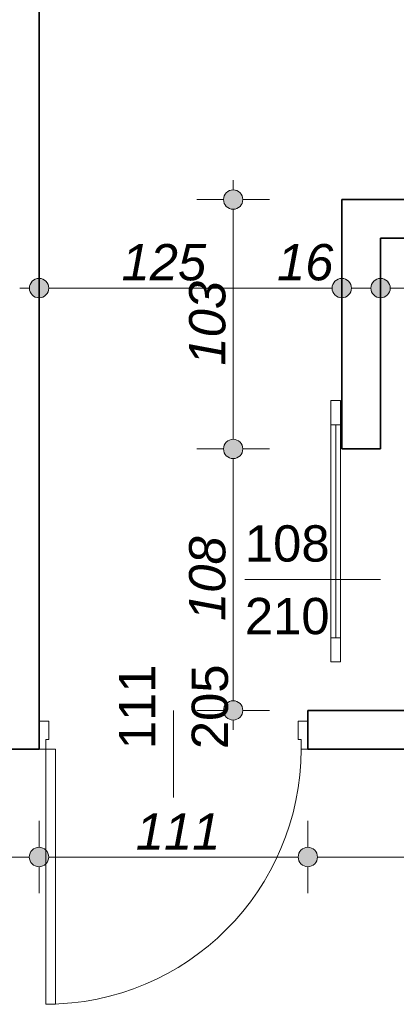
# Model space of a CAD drawing. Header units: millimetres. Extents: x -50073 to 84772, y -78870 to -35317.
# Tile 93 of 125: x 30845 to 32400, y -49732 to -45665. Entities that reach past the tile are written whole.
import ezdxf

# ---------------------------------------------------------------- set-up
doc = ezdxf.new("R2010")
doc.units = ezdxf.units.MM
doc.header["$MEASUREMENT"] = 0
for name, color, linetype, lineweight in [('Drzwi ArchiCAD_Nr_pióra__1', 7, 'Continuous', 0), ('Konstrukcja - Ściany zew_Nr_pióra__6', 7, 'Continuous', 35), ('Wymiarowanie - Ogólne_Nr_pióra__82', 114, 'Continuous', 13), ('Znaczniki drzwi ArchiCADa_Nr_pióra__1', 7, 'Continuous', 0), ('Znaczniki drzwi ArchiCADa_Nr_pióra__7', 7, 'Continuous', 70)]:
    doc.layers.add(name, color=color, linetype=linetype, lineweight=lineweight)
doc.layers.add('Wymiarowanie - Ogólne', color=7, linetype='Continuous')
doc.styles.add('GENERATED_STYLE_1', font='txt')
doc.styles.add('GENERATED_STYLE_3', font='txt')
doc.dimstyles.new('GENERATED_STYLE__1', dxfattribs={"dimtxt": 150, "dimasz": 152, "dimexe": 0.18, "dimexo": 0, "dimgap": 0.09, "dimtad": 1, "dimlfac": 0.1, "dimzin": 0, "dimdsep": 46, "dimtxsty": 'GENERATED_STYLE_3', "dimblk": 'ARROWHEAD_11', "dimblk1": 'ARROWHEAD_11', "dimblk2": 'ARROWHEAD_11', "dimcen": 0.09, "dimclrd": 114, "dimclre": 114, "dimclrt": 114, "dimazin": 0, "dimtfac": 1, "dimtdec": 4, "dimtmove": 0, "dimatfit": 3, "dimfxl": 1, "dimtolj": 1, "dimtzin": 0, "dimarcsym": 0})
doc.dimstyles.new('GENERATED_STYLE__2', dxfattribs={"dimtxt": 150, "dimasz": 152, "dimexe": 0.18, "dimexo": 0, "dimgap": 0.09, "dimtad": 1, "dimtih": 1, "dimtoh": 1, "dimlfac": 0.1, "dimzin": 0, "dimdsep": 46, "dimtxsty": 'GENERATED_STYLE_3', "dimblk": 'ARROWHEAD_11', "dimblk1": 'ARROWHEAD_11', "dimblk2": 'ARROWHEAD_11', "dimcen": 0.09, "dimclrd": 114, "dimclre": 114, "dimclrt": 114, "dimazin": 0, "dimtfac": 1, "dimtdec": 4, "dimtmove": 0, "dimatfit": 3, "dimfxl": 1, "dimtolj": 1, "dimtzin": 0, "dimarcsym": 0})

# ---------------------------------------------------------------- blocks, each defined once
blk = doc.blocks.new('*D94')
at = {"layer": 'Wymiarowanie - Ogólne_Nr_pióra__82', "linetype": 'Continuous'}
for points in [[(2204.6, -38863), (2201.6, -38847.7), (2192.9, -38834.7), (2179.9, -38826), (2164.6, -38823), (2149.3, -38826), (2136.3, -38834.7), (2127.6, -38847.7), (2124.6, -38863), (2127.6, -38878.3), (2136.3, -38891.3), (2149.3, -38899.9), (2164.6, -38903), (2179.9, -38899.9), (2192.9, -38891.3), (2201.6, -38878.3)], [(37991.5, -38863), (37988.5, -38847.7), (37979.8, -38834.7), (37966.8, -38826), (37951.5, -38823), (37936.2, -38826), (37923.2, -38834.7), (37914.6, -38847.7), (37911.5, -38863), (37914.6, -38878.3), (37923.2, -38891.3), (37936.2, -38899.9), (37951.5, -38903), (37966.8, -38899.9), (37979.8, -38891.3), (37988.5, -38878.3)]]:
    blk.add_hatch(color=256, dxfattribs=at).paths.add_polyline_path(points)
for p, q in [((2164.6, -38823), (2164.6, -38713)), ((37951.5, -38823), (37951.5, -38713)), ((2084.6, -38863), (2124.6, -38863)), ((2204.6, -38863), (37911.5, -38863)), ((37991.5, -38863), (38031.5, -38863)), ((2164.6, -39013), (2164.6, -38903)), ((37951.5, -39013), (37951.5, -38903))]:
    blk.add_line(p, q, dxfattribs=at)
for centre in [(2164.6, -38863), (37951.5, -38863)]:
    blk.add_circle(centre, 40, dxfattribs=at)
at = {"layer": 'Wymiarowanie - Ogólne_Nr_pióra__82', "insert": (19715.9, -38833), "char_height": 150, "attachment_point": 7, "style": 'GENERATED_STYLE_3'}
blk.add_mtext('\\A1;{\\fArial|b0|i1|c238|p38;3 578,5}', dxfattribs=at)
blk = doc.blocks.new('ARROWHEAD_11')
at = {"color": 0, "linetype": 'Continuous', "lineweight": 0}
blk.add_line((0, 0), (-1, 0), dxfattribs=at)
at = {"color": 0, "linetype": 'Continuous', "lineweight": 0, "const_width": 0.25, "flags": 128}
blk.add_lwpolyline([(-0.125, 0, 1), (0.125, 0, 1)], format="xyb", close=True, dxfattribs=at)
blk = doc.blocks.new('*D329')
at = {"layer": 'Wymiarowanie - Ogólne_Nr_pióra__82', "linetype": 'Continuous'}
for points in [[(31766, -47438.3), (31762.9, -47423), (31754.3, -47410), (31741.3, -47401.3), (31726, -47398.3), (31710.7, -47401.3), (31697.7, -47410), (31689, -47423), (31686, -47438.3), (31689, -47453.6), (31697.7, -47466.6), (31710.7, -47475.3), (31726, -47478.3), (31741.3, -47475.3), (31754.3, -47466.6), (31762.9, -47453.6)], [(31766, -48518.3), (31762.9, -48503), (31754.3, -48490), (31741.3, -48481.3), (31726, -48478.3), (31710.7, -48481.3), (31697.7, -48490), (31689, -48503), (31686, -48518.3), (31689, -48533.6), (31697.7, -48546.6), (31710.7, -48555.3), (31726, -48558.3), (31741.3, -48555.3), (31754.3, -48546.6), (31762.9, -48533.6)]]:
    blk.add_hatch(color=256, dxfattribs=at).paths.add_polyline_path(points)
for p, q in [((31686, -47438.3), (31576, -47438.3)), ((31876, -47438.3), (31766, -47438.3)), ((31726, -48478.3), (31726, -47478.3)), ((31686, -48518.3), (31576, -48518.3)), ((31876, -48518.3), (31766, -48518.3)), ((31726, -48598.3), (31726, -48558.3))]:
    blk.add_line(p, q, dxfattribs=at)
for centre in [(31726, -47438.3), (31726, -48518.3)]:
    blk.add_circle(centre, 40, dxfattribs=at)
at = {"layer": 'Wymiarowanie - Ogólne_Nr_pióra__82', "insert": (31696, -48149), "char_height": 150, "attachment_point": 7, "rotation": 90, "style": 'GENERATED_STYLE_3'}
blk.add_mtext('\\A1;{\\fArial|b0|i1|c238|p38;108}', dxfattribs=at)
blk = doc.blocks.new('*D330')
at = {"layer": 'Wymiarowanie - Ogólne_Nr_pióra__82', "linetype": 'Continuous'}
for points in [[(31766, -46408.3), (31762.9, -46393), (31754.3, -46380), (31741.3, -46371.3), (31726, -46368.3), (31710.7, -46371.3), (31697.7, -46380), (31689, -46393), (31686, -46408.3), (31689, -46423.6), (31697.7, -46436.6), (31710.7, -46445.3), (31726, -46448.3), (31741.3, -46445.3), (31754.3, -46436.6), (31762.9, -46423.6)], [(31766, -47438.3), (31762.9, -47423), (31754.3, -47410), (31741.3, -47401.3), (31726, -47398.3), (31710.7, -47401.3), (31697.7, -47410), (31689, -47423), (31686, -47438.3), (31689, -47453.6), (31697.7, -47466.6), (31710.7, -47475.3), (31726, -47478.3), (31741.3, -47475.3), (31754.3, -47466.6), (31762.9, -47453.6)]]:
    blk.add_hatch(color=256, dxfattribs=at).paths.add_polyline_path(points)
for p, q in [((31726, -46368.3), (31726, -46328.3)), ((31686, -46408.3), (31576, -46408.3)), ((31876, -46408.3), (31766, -46408.3)), ((31726, -47398.3), (31726, -46448.3)), ((31686, -47438.3), (31576, -47438.3)), ((31876, -47438.3), (31766, -47438.3))]:
    blk.add_line(p, q, dxfattribs=at)
for centre in [(31726, -46408.3), (31726, -47438.3)]:
    blk.add_circle(centre, 40, dxfattribs=at)
at = {"layer": 'Wymiarowanie - Ogólne_Nr_pióra__82', "insert": (31696, -47094), "char_height": 150, "attachment_point": 7, "rotation": 90, "style": 'GENERATED_STYLE_3'}
blk.add_mtext('\\A1;{\\fArial|b0|i1|c238|p38;103}', dxfattribs=at)
blk = doc.blocks.new('*D331')
at = {"layer": 'Wymiarowanie - Ogólne_Nr_pióra__82', "linetype": 'Continuous'}
for points in [[(30964.6, -46774.1), (30961.6, -46758.8), (30952.9, -46745.8), (30939.9, -46737.1), (30924.6, -46734.1), (30909.3, -46737.1), (30896.3, -46745.8), (30887.6, -46758.8), (30884.6, -46774.1), (30887.6, -46789.4), (30896.3, -46802.3), (30909.3, -46811), (30924.6, -46814.1), (30939.9, -46811), (30952.9, -46802.3), (30961.6, -46789.4)], [(32214.6, -46774.1), (32211.6, -46758.8), (32202.9, -46745.8), (32189.9, -46737.1), (32174.6, -46734.1), (32159.3, -46737.1), (32146.3, -46745.8), (32137.6, -46758.8), (32134.6, -46774.1), (32137.6, -46789.4), (32146.3, -46802.3), (32159.3, -46811), (32174.6, -46814.1), (32189.9, -46811), (32202.9, -46802.3), (32211.6, -46789.4)]]:
    blk.add_hatch(color=256, dxfattribs=at).paths.add_polyline_path(points)
for p, q in [((30924.6, -46734.1), (30924.6, -46624.1)), ((32174.6, -46734.1), (32174.6, -46624.1)), ((30844.6, -46774.1), (30884.6, -46774.1)), ((30964.6, -46774.1), (32134.6, -46774.1)), ((30924.6, -46924.1), (30924.6, -46814.1)), ((32174.6, -46924.1), (32174.6, -46814.1))]:
    blk.add_line(p, q, dxfattribs=at)
for centre in [(30924.6, -46774.1), (32174.6, -46774.1)]:
    blk.add_circle(centre, 40, dxfattribs=at)
at = {"layer": 'Wymiarowanie - Ogólne_Nr_pióra__82', "char_height": 150, "attachment_point": 7, "style": 'GENERATED_STYLE_3'}
for s, insert in [('\\A1;{\\fArial|b0|i1|c238|p38;125}', (31265, -46744.1)), ('\\A1;{\\fArial|b0|i1|c238|p38;16}', (31906.9, -46744.1))]:
    blk.add_mtext(s, dxfattribs=dict(at, insert=insert))
blk = doc.blocks.new('*D332')
at = {"layer": 'Wymiarowanie - Ogólne_Nr_pióra__82', "linetype": 'Continuous'}
for points in [[(32214.6, -46774.1), (32211.6, -46758.8), (32202.9, -46745.8), (32189.9, -46737.1), (32174.6, -46734.1), (32159.3, -46737.1), (32146.3, -46745.8), (32137.6, -46758.8), (32134.6, -46774.1), (32137.6, -46789.4), (32146.3, -46802.3), (32159.3, -46811), (32174.6, -46814.1), (32189.9, -46811), (32202.9, -46802.3), (32211.6, -46789.4)], [(32374.6, -46774.1), (32371.6, -46758.8), (32362.9, -46745.8), (32349.9, -46737.1), (32334.6, -46734.1), (32319.3, -46737.1), (32306.3, -46745.8), (32297.6, -46758.8), (32294.6, -46774.1), (32297.6, -46789.4), (32306.3, -46802.3), (32319.3, -46811), (32334.6, -46814.1), (32349.9, -46811), (32362.9, -46802.3), (32371.6, -46789.4)]]:
    blk.add_hatch(color=256, dxfattribs=at).paths.add_polyline_path(points)
for p, q in [((32174.6, -46734.1), (32174.6, -46624.1)), ((32334.6, -46734.1), (32334.6, -46624.1)), ((32214.6, -46774.1), (32294.6, -46774.1)), ((32174.6, -46924.1), (32174.6, -46814.1)), ((32334.6, -46924.1), (32334.6, -46814.1))]:
    blk.add_line(p, q, dxfattribs=at)
for centre in [(32174.6, -46774.1), (32334.6, -46774.1)]:
    blk.add_circle(centre, 40, dxfattribs=at)
blk = doc.blocks.new('*D333')
at = {"layer": 'Wymiarowanie - Ogólne_Nr_pióra__82', "linetype": 'Continuous'}
for points in [[(32374.6, -46774.1), (32371.6, -46758.8), (32362.9, -46745.8), (32349.9, -46737.1), (32334.6, -46734.1), (32319.3, -46737.1), (32306.3, -46745.8), (32297.6, -46758.8), (32294.6, -46774.1), (32297.6, -46789.4), (32306.3, -46802.3), (32319.3, -46811), (32334.6, -46814.1), (32349.9, -46811), (32362.9, -46802.3), (32371.6, -46789.4)], [(34145.6, -46774.1), (34142.6, -46758.8), (34133.9, -46745.8), (34120.9, -46737.1), (34105.6, -46734.1), (34090.3, -46737.1), (34077.3, -46745.8), (34068.6, -46758.8), (34065.6, -46774.1), (34068.6, -46789.4), (34077.3, -46802.3), (34090.3, -46811), (34105.6, -46814.1), (34120.9, -46811), (34133.9, -46802.3), (34142.6, -46789.4)]]:
    blk.add_hatch(color=256, dxfattribs=at).paths.add_polyline_path(points)
for p, q in [((32334.6, -46734.1), (32334.6, -46624.1)), ((34105.6, -46734.1), (34105.6, -46624.1)), ((32374.6, -46774.1), (34065.6, -46774.1)), ((34145.6, -46774.1), (34185.6, -46774.1)), ((32334.6, -46924.1), (32334.6, -46814.1)), ((34105.6, -46924.1), (34105.6, -46814.1))]:
    blk.add_line(p, q, dxfattribs=at)
for centre in [(32334.6, -46774.1), (34105.6, -46774.1)]:
    blk.add_circle(centre, 40, dxfattribs=at)
at = {"layer": 'Wymiarowanie - Ogólne_Nr_pióra__82', "insert": (33049.4, -46744.1), "char_height": 150, "attachment_point": 7, "style": 'GENERATED_STYLE_3'}
blk.add_mtext('\\A1;{\\fArial|b0|i1|c238|p38;177}', dxfattribs=at)
blk = doc.blocks.new('*D336')
at = {"layer": 'Wymiarowanie - Ogólne_Nr_pióra__82', "linetype": 'Continuous'}
for points in [[(30804.3, -49123.9), (30801.3, -49108.6), (30792.6, -49095.6), (30779.6, -49086.9), (30764.3, -49083.9), (30749, -49086.9), (30736, -49095.6), (30727.3, -49108.6), (30724.3, -49123.9), (30727.3, -49139.2), (30736, -49152.1), (30749, -49160.8), (30764.3, -49163.9), (30779.6, -49160.8), (30792.6, -49152.1), (30801.3, -49139.2)], [(30964.3, -49123.9), (30961.3, -49108.6), (30952.6, -49095.6), (30939.6, -49086.9), (30924.3, -49083.9), (30909, -49086.9), (30896, -49095.6), (30887.3, -49108.6), (30884.3, -49123.9), (30887.3, -49139.2), (30896, -49152.1), (30909, -49160.8), (30924.3, -49163.9), (30939.6, -49160.8), (30952.6, -49152.1), (30961.3, -49139.2)]]:
    blk.add_hatch(color=256, dxfattribs=at).paths.add_polyline_path(points)
for p, q in [((30764.3, -49083.9), (30764.3, -48973.9)), ((30924.3, -49083.9), (30924.3, -48973.9)), ((30804.3, -49123.9), (30884.3, -49123.9)), ((30764.3, -49273.9), (30764.3, -49163.9)), ((30924.3, -49273.9), (30924.3, -49163.9))]:
    blk.add_line(p, q, dxfattribs=at)
for centre in [(30764.3, -49123.9), (30924.3, -49123.9)]:
    blk.add_circle(centre, 40, dxfattribs=at)
blk = doc.blocks.new('*D337')
at = {"layer": 'Wymiarowanie - Ogólne_Nr_pióra__82', "linetype": 'Continuous'}
for points in [[(30964.3, -49123.9), (30961.3, -49108.6), (30952.6, -49095.6), (30939.6, -49086.9), (30924.3, -49083.9), (30909, -49086.9), (30896, -49095.6), (30887.3, -49108.6), (30884.3, -49123.9), (30887.3, -49139.2), (30896, -49152.1), (30909, -49160.8), (30924.3, -49163.9), (30939.6, -49160.8), (30952.6, -49152.1), (30961.3, -49139.2)], [(32074.3, -49123.9), (32071.3, -49108.6), (32062.6, -49095.6), (32049.6, -49086.9), (32034.3, -49083.9), (32019, -49086.9), (32006, -49095.6), (31997.3, -49108.6), (31994.3, -49123.9), (31997.3, -49139.2), (32006, -49152.1), (32019, -49160.8), (32034.3, -49163.9), (32049.6, -49160.8), (32062.6, -49152.1), (32071.3, -49139.2)]]:
    blk.add_hatch(color=256, dxfattribs=at).paths.add_polyline_path(points)
for p, q in [((30924.3, -49083.9), (30924.3, -48973.9)), ((32034.3, -49083.9), (32034.3, -48973.9)), ((30964.3, -49123.9), (31994.3, -49123.9)), ((30924.3, -49273.9), (30924.3, -49163.9)), ((32034.3, -49273.9), (32034.3, -49163.9))]:
    blk.add_line(p, q, dxfattribs=at)
for centre in [(30924.3, -49123.9), (32034.3, -49123.9)]:
    blk.add_circle(centre, 40, dxfattribs=at)
at = {"layer": 'Wymiarowanie - Ogólne_Nr_pióra__82', "insert": (31323.6, -49093.9), "char_height": 150, "attachment_point": 7, "style": 'GENERATED_STYLE_3'}
blk.add_mtext('\\A1;{\\fArial|b0|i1|c238|p38;111}', dxfattribs=at)
blk = doc.blocks.new('*D338')
at = {"layer": 'Wymiarowanie - Ogólne_Nr_pióra__82', "linetype": 'Continuous'}
for points in [[(32074.3, -49123.9), (32071.3, -49108.6), (32062.6, -49095.6), (32049.6, -49086.9), (32034.3, -49083.9), (32019, -49086.9), (32006, -49095.6), (31997.3, -49108.6), (31994.3, -49123.9), (31997.3, -49139.2), (32006, -49152.1), (32019, -49160.8), (32034.3, -49163.9), (32049.6, -49160.8), (32062.6, -49152.1), (32071.3, -49139.2)], [(36298.8, -49123.9), (36295.7, -49108.6), (36287.1, -49095.6), (36274.1, -49086.9), (36258.8, -49083.9), (36243.5, -49086.9), (36230.5, -49095.6), (36221.8, -49108.6), (36218.8, -49123.9), (36221.8, -49139.2), (36230.5, -49152.1), (36243.5, -49160.8), (36258.8, -49163.9), (36274.1, -49160.8), (36287.1, -49152.1), (36295.7, -49139.2)]]:
    blk.add_hatch(color=256, dxfattribs=at).paths.add_polyline_path(points)
for p, q in [((32034.3, -49083.9), (32034.3, -48973.9)), ((36258.8, -49083.9), (36258.8, -48973.9)), ((32074.3, -49123.9), (36218.8, -49123.9)), ((36298.8, -49123.9), (36338.8, -49123.9)), ((32034.3, -49273.9), (32034.3, -49163.9)), ((36258.8, -49273.9), (36258.8, -49163.9))]:
    blk.add_line(p, q, dxfattribs=at)
for centre in [(32034.3, -49123.9), (36258.8, -49123.9)]:
    blk.add_circle(centre, 40, dxfattribs=at)
at = {"layer": 'Wymiarowanie - Ogólne_Nr_pióra__82', "insert": (33890.1, -49093.9), "char_height": 150, "attachment_point": 7, "style": 'GENERATED_STYLE_3'}
blk.add_mtext('\\A1;{\\fArial|b0|i1|c238|p38;422,5}', dxfattribs=at)

msp = doc.modelspace()

# ---------------------------------------------------------------- linework, layer by layer
at = {"layer": 'Drzwi ArchiCAD_Nr_pióra__1', "linetype": 'Continuous'}
for p, q in [((32129.599, -47338.299), (32129.599, -47238.299)), ((32129.599, -47238.299), (32169.599, -47238.299)), ((32169.599, -47238.299), (32169.599, -47338.299)), ((32129.599, -47338.299), (32149.599, -47338.299)), ((32129.599, -48218.299), (32129.599, -47338.299)), ((32169.599, -47338.299), (32129.599, -47338.299)), ((32149.599, -47338.299), (32149.599, -48218.299)), ((32149.599, -47338.299), (32169.599, -47338.299)), ((32149.599, -48218.299), (32149.599, -47338.299)), ((32149.599, -48218.299), (32149.599, -47338.299)), ((32169.599, -47338.299), (32169.599, -48218.299)), ((32149.599, -48218.299), (32129.599, -48218.299)), ((32129.599, -48318.299), (32129.599, -48218.299)), ((32129.599, -48218.299), (32169.599, -48218.299)), ((32169.599, -48218.299), (32149.599, -48218.299)), ((32169.599, -48218.299), (32169.599, -48318.299)), ((32169.599, -48318.299), (32129.599, -48318.299)), ((30924.299, -48563.299), (30924.299, -48678.299)), ((30964.299, -48563.299), (30924.299, -48563.299)), ((30924.299, -48678.299), (30924.299, -48563.299)), ((30964.299, -48638.299), (30964.299, -48563.299)), ((31994.299, -48563.299), (31994.299, -48638.299)), ((32034.299, -48563.299), (31994.299, -48563.299)), ((32034.299, -48678.299), (32034.299, -48563.299)), ((32034.299, -48678.299), (32034.299, -48563.299)), ((30952.299, -48678.299), (30952.299, -48638.299)), ((30952.299, -48638.299), (30964.299, -48638.299)), ((31994.299, -48638.299), (32006.299, -48638.299)), ((32006.299, -48638.299), (32006.299, -48678.299)), ((30924.299, -48678.299), (30952.299, -48678.299)), ((30952.299, -49732.299), (30952.299, -48678.299)), ((30952.299, -48678.299), (30992.299, -48678.299)), ((30992.299, -48678.299), (30992.299, -49732.299)), ((32006.299, -48678.299), (32034.299, -48678.299)), ((30992.299, -49732.299), (30952.299, -49732.299))]:
    msp.add_line(p, q, dxfattribs=at)
msp.add_arc((30952.299, -48678.299), 1054, 270, 0, dxfattribs=at)
at = {"layer": 'Konstrukcja - Ściany zew_Nr_pióra__6', "linetype": 'Continuous'}
for p, q in [((32174.599, -47438.299), (32334.599, -47438.299)), ((30924.299, -48563.299), (30924.299, -48518.299)), ((32034.299, -48563.299), (32034.299, -48518.299)), ((32174.599, -48518.299), (32334.599, -48518.299)), ((30924.299, -48678.299), (30924.299, -48563.299)), ((32034.299, -48678.299), (32034.299, -48563.299))]:
    msp.add_line(p, q, dxfattribs=at)
at = {"layer": 'Konstrukcja - Ściany zew_Nr_pióra__6', "linetype": 'Continuous', "flags": 128}
for points in [[(30924.599, -48518.299), (30924.599, -41982.978)], [(34105.596, -46408.299), (32174.299, -46408.299)], [(32174.299, -46408.299), (32174.299, -46568.299)], [(32174.599, -46568.299), (32174.599, -47438.299)], [(32334.599, -46568.299), (34105.596, -46568.299)], [(32334.599, -47438.299), (32334.599, -46568.299)], [(32174.599, -48518.299), (32034.299, -48518.299)], [(34105.596, -48518.299), (32334.599, -48518.299)], [(30764.299, -48678.299), (30924.299, -48678.299)], [(32034.299, -48678.299), (34105.596, -48678.299)]]:
    msp.add_lwpolyline(points, dxfattribs=at)
at = {"layer": 'Znaczniki drzwi ArchiCADa_Nr_pióra__1', "linetype": 'Continuous'}
for p, q in [((31774.599, -47978.299), (32334.599, -47978.299)), ((31479.299, -48878.299), (31479.299, -48518.299))]:
    msp.add_line(p, q, dxfattribs=at)

# ---------------------------------------------------------------- texts
at = {"layer": 'Znaczniki drzwi ArchiCADa_Nr_pióra__7', "char_height": 150, "attachment_point": 7, "style": 'GENERATED_STYLE_1'}
for s, insert in [('\\A1;{\\fArial|b0|i0|c238|p38;108}', (31774.599, -47905.768)), ('\\A1;{\\fArial|b0|i0|c238|p38;210}', (31774.599, -48205.768))]:
    msp.add_mtext(s, dxfattribs=dict(at, insert=insert))
at = {"layer": 'Znaczniki drzwi ArchiCADa_Nr_pióra__7', "char_height": 150, "attachment_point": 7, "rotation": 90, "style": 'GENERATED_STYLE_1'}
for s, insert in [('\\A1;{\\fArial|b0|i0|c238|p38;111}', (31404.299, -48678.299)), ('\\A1;{\\fArial|b0|i0|c238|p38;205}', (31706.767, -48678.299))]:
    msp.add_mtext(s, dxfattribs=dict(at, insert=insert))

# ---------------------------------------------------------------- dimensions: what is measured, and where the dimension line sits
at = {"layer": 'Wymiarowanie - Ogólne', "color": 114, "linetype": 'Continuous', "lineweight": 13}
for base, p1, p2, text, picture, middle in [((37951.507, -38862.968), (2164.596, -48310.378), (37951.507, -41180.378), '3 578,5', '*D94', (20058.052, -38757.968)), ((34105.596, -46774.064), (32334.599, -47748.197), (34105.596, -47094.506), '177', '*D333', (33220.098, -46669.064)), ((36258.777, -49123.858), (32034.299, -48678.299), (36258.777, -48678.299), '422,5', '*D338', (34146.538, -49018.858))]:
    dim = msp.add_linear_dim(base=base, p1=p1, p2=p2, text=text, dimstyle='GENERATED_STYLE__2', dxfattribs=at)
    dim.commit()
    dim.dimension.update_dxf_attribs({"geometry": picture, "text_midpoint": middle, "dimtype": 160})
for base, p1, p2, picture, middle in [((31725.985, -46408.299), (32174.299, -47438.299), (32174.299, -46408.299), '*D330', (31620.985, -46923.299)), ((31725.985, -47438.299), (32174.299, -48518.299), (32174.299, -47438.299), '*D329', (31620.985, -47978.299))]:
    dim = msp.add_linear_dim(base=base, p1=p1, p2=p2, angle=90, dimstyle='GENERATED_STYLE__1', dxfattribs=at)
    dim.commit()
    dim.dimension.update_dxf_attribs({"geometry": picture, "text_midpoint": middle, "dimtype": 160, "text_rotation": 90})
for base, p1, p2, picture, middle in [((32174.599, -46774.064), (30924.599, -47324.667), (32174.599, -47781.724), '*D331', (31435.77, -46669.064)), ((32334.599, -46774.064), (32174.599, -47781.724), (32334.599, -47748.197), '*D332', (32020.77, -46669.064)), ((30924.299, -49123.858), (30764.299, -48678.299), (30924.299, -48678.299), '*D336', (30610.47, -49018.858)), ((32034.299, -49123.858), (30924.299, -48678.299), (32034.299, -48678.299), '*D337', (31479.299, -49018.858))]:
    dim = msp.add_linear_dim(base=base, p1=p1, p2=p2, dimstyle='GENERATED_STYLE__2', dxfattribs=at)
    dim.commit()
    dim.dimension.update_dxf_attribs({"geometry": picture, "text_midpoint": middle, "dimtype": 160})

doc.saveas('drawing.dxf')
